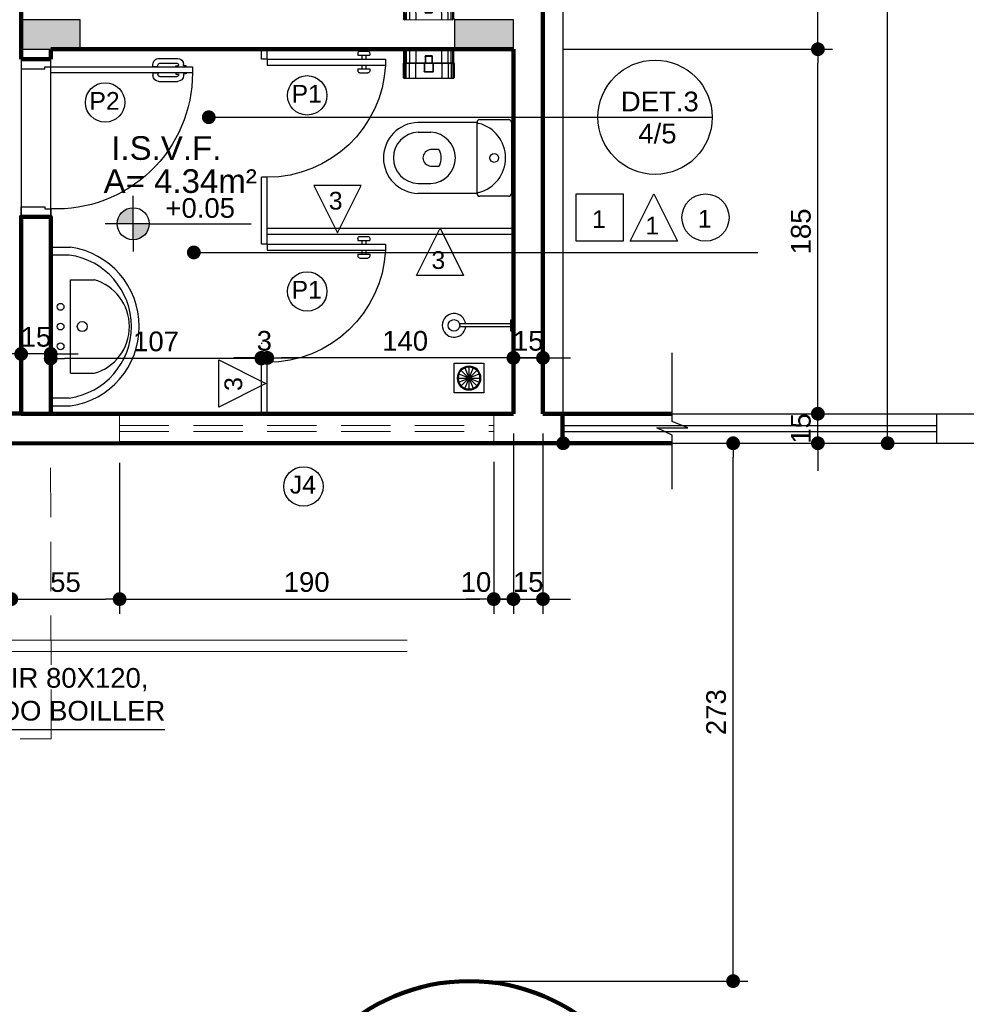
# Model space of a CAD drawing. Header units: metres. Extents: x -44 to 208, y -13 to 238.
# Tile 88 of 154: x -21.31 to -16.5, y 207.52 to 212.51. Entities that reach past the tile are written whole.
import ezdxf
from ezdxf.enums import TextEntityAlignment as Align

# ---------------------------------------------------------------- set-up
doc = ezdxf.new("R2010")
doc.units = ezdxf.units.M
doc.header["$MEASUREMENT"] = 0
doc.linetypes.add('HIDDEN', pattern=[0.375, 0.25, -0.125])
for name, color, linetype, lineweight in [('A4Proj', 1, 'HIDDEN', 9), ('ALV-ALT', 7, 'Continuous', 90), ('V_FLUX_Acessório', 250, 'Continuous', 0)]:
    doc.layers.add(name, color=color, linetype=linetype, lineweight=lineweight)
for name, color, linetype in [('ALV-DIV', 61, 'Continuous'), ('CTA-GER', 35, 'Continuous'), ('ESQ-POR', 3, 'Continuous'), ('EST-LAJ', 6, 'Continuous'), ('HTC-EST', 253, 'Continuous'), ('HTC-PIS', 8, 'Continuous'), ('LAY-MOB', 251, 'Continuous'), ('PIS-DSN', 40, 'Continuous'), ('SMB-GER', 9, 'Continuous'), ('TXT-AMB', 25, 'Continuous'), ('TXT-ESP', 40, 'Continuous')]:
    doc.layers.add(name, color=color, linetype=linetype)
doc.styles.add('ARIAL', font='arial.ttf')
doc.styles.add('ESP1-50', font='arial.ttf', dxfattribs={"height": 0.1})
doc.styles.add('Griffe', font='arial.ttf')
doc.styles.add('Texto Ambiente 1-50', font='arial.ttf', dxfattribs={"height": 0.12})
doc.styles.add('Texto Cota', font='arial.ttf')
doc.styles.add('Texto Especificacao 1-50', font='arial.ttf', dxfattribs={"height": 0.1})
doc.dimstyles.new('ARQ-1-50', dxfattribs={"dimscale": 0, "dimtxt": 0.1, "dimasz": 0.07, "dimexe": 0.075, "dimexo": 0.1, "dimgap": 0.035, "dimtad": 1, "dimdec": 0, "dimlfac": 100, "dimzin": 1, "dimdsep": 46, "dimtxsty": 'Texto Cota', "dimblk": 'DOT', "dimcen": 0.1, "dimclrd": 256, "dimclre": 256, "dimclrt": 15, "dimaunit": 1, "dimadec": 0, "dimazin": 0, "dimtfac": 1.8, "dimtdec": 0, "dimtix": 1, "dimtmove": 2, "dimatfit": 1, "dimldrblk": 'DOT', "dimfxl": 1, "dimtolj": 1, "dimtzin": 4, "dimlwd": -1, "dimarcsym": 0})

# ---------------------------------------------------------------- blocks, each defined once
blk = doc.blocks.new('ENTORNO')
at = {"layer": 'ALV-ALT'}
blk.add_circle((112.4341, -27.1144), 0.975, dxfattribs=at)
at = {"layer": 'HTC-EST'}
for p, q in [((112.9091, -23.4094), (112.9091, -23.2594)), ((112.9091, -23.2594), (114.8091, -23.2594)), ((114.8091, -23.4094), (114.8091, -23.2594)), ((114.8091, -23.2594), (115.7091, -23.2594)), ((112.9091, -23.3194), (114.8091, -23.3194)), ((112.9091, -23.3494), (114.8091, -23.3494)), ((112.9091, -23.4094), (114.8091, -23.4094)), ((114.8091, -23.4094), (115.7091, -23.4094))]:
    blk.add_line(p, q, dxfattribs=at)
blk = doc.blocks.new('A$C6031014A')
at = {"layer": 'HTC-PIS'}
h = blk.add_hatch(color=256, dxfattribs=at)
h.dxf.hatch_style = 1
h.paths.add_polyline_path([(9.85, -14.45), (9.85, -14.6), (10.15, -14.6), (10.15, -14.45)])
h = blk.add_hatch(color=256, dxfattribs=at)
h.dxf.hatch_style = 1
h.paths.add_polyline_path([(12.05, -14.45), (12.05, -14.6), (12.35, -14.6), (12.35, -14.45)])
at = {"layer": 'EST-LAJ'}
for points in [[(9.85, -14.45), (9.85, -14.6), (10.15, -14.6), (10.15, -14.45), (9.85, -14.45)], [(12.05, -14.45), (12.05, -14.6), (12.35, -14.6), (12.35, -14.45), (12.05, -14.45)]]:
    blk.add_lwpolyline(points, close=True, dxfattribs=at)
blk = doc.blocks.new('PORTA 70')
at = {"layer": 'ESQ-POR'}
for p, q in [((-95.2983, 46.0042), (-95.2983, 45.2842)), ((-95.2683, 46.0042), (-95.2983, 46.0042)), ((-95.2683, 45.2842), (-95.2683, 46.0042)), ((-95.3039, 45.9587), (-95.3116, 45.9587)), ((-95.3039, 45.934), (-95.3069, 45.934)), ((-95.3042, 45.9205), (-95.3042, 45.934)), ((-95.3039, 45.9714), (-95.3039, 45.9587)), ((-95.2983, 45.9714), (-95.3039, 45.9714)), ((-95.2683, 45.9714), (-95.2627, 45.9714)), ((-95.2627, 45.9714), (-95.2627, 45.9587)), ((-95.2627, 45.9587), (-95.2549, 45.9587)), ((-95.2627, 45.934), (-95.2596, 45.934)), ((-95.2623, 45.9205), (-95.2623, 45.934)), ((-95.3416, 45.8335), (-95.3416, 45.9287)), ((-95.3169, 45.8385), (-95.3169, 45.924)), ((-95.2983, 45.9205), (-95.3042, 45.9205)), ((-95.2683, 45.9205), (-95.2623, 45.9205)), ((-95.2496, 45.8385), (-95.2496, 45.924)), ((-95.2249, 45.8335), (-95.2249, 45.9287)), ((-95.2991, 45.8035), (-95.3116, 45.8035)), ((-95.2991, 45.8285), (-95.3069, 45.8285)), ((-95.2991, 45.8285), (-95.2991, 45.8035)), ((-95.2675, 45.8285), (-95.2675, 45.8035)), ((-95.2675, 45.8285), (-95.2596, 45.8285)), ((-95.2675, 45.8035), (-95.2549, 45.8035)), ((-95.9883, 45.2842), (-96.0283, 45.2842)), ((-95.9883, 45.2542), (-95.9883, 45.2842)), ((-95.2983, 45.2842), (-95.2683, 45.2842)), ((-95.2683, 45.2842), (-95.2283, 45.2842)), ((-95.2683, 45.2542), (-95.2683, 45.2842)), ((-95.9783, 45.2542), (-95.9883, 45.2542)), ((-95.9783, 45.1342), (-95.9783, 45.2542)), ((-95.2783, 45.1342), (-95.2783, 45.2542)), ((-95.2783, 45.2542), (-95.2683, 45.2542)), ((-96.0283, 45.1342), (-95.9783, 45.1342)), ((-95.2283, 45.1342), (-95.2783, 45.1342))]:
    blk.add_line(p, q, dxfattribs=at)
for centre, radius, start, end in [((-95.2983, 45.3136), 0.6906, 90, 182.4378), ((-95.3116, 45.9287), 0.03, 90, 180), ((-95.3069, 45.924), 0.01, 90, 180), ((-95.2596, 45.924), 0.01, 0, 90), ((-95.2549, 45.9287), 0.03, 0, 90), ((-95.3116, 45.8335), 0.03, 180, 270), ((-95.3069, 45.8385), 0.01, 180, 270), ((-95.2596, 45.8385), 0.01, 270, 0), ((-95.2549, 45.8335), 0.03, 270, 0)]:
    blk.add_arc(centre, radius, start, end, dxfattribs=at)
blk = doc.blocks.new('VASO SANITARIO')
for p, q in [((-134.2937, 41.2557), (-134.5937, 41.2557)), ((-134.2937, 40.8957), (-134.2937, 41.2557)), ((-134.2787, 41.2707), (-134.1337, 41.2707)), ((-134.1187, 41.2557), (-134.1187, 40.8957)), ((-134.5933, 41.2057), (-134.5287, 41.2057)), ((-134.4893, 41.1176), (-134.5286, 41.1176)), ((-134.5286, 41.0337), (-134.4893, 41.0337)), ((-134.5933, 40.9457), (-134.5287, 40.9457)), ((-134.2937, 40.8957), (-134.5937, 40.8957)), ((-134.1337, 40.8807), (-134.2787, 40.8807))]:
    blk.add_line(p, q)
blk.add_circle((-134.2062, 41.0757), 0.0225)
for centre, radius, start, end in [((-134.5886, 41.0757), 0.1801, 91.6139, 268.3861), ((-134.2787, 41.2557), 0.015, 90, 180), ((-134.2809, 41.2689), 0.0184, 225.7378, 261.1321), ((-134.3296, 41.0757), 0.1809, 284.7048, 75.2952), ((-134.1337, 41.2557), 0.015, 0, 90), ((-134.5882, 41.0757), 0.1301, 92.2466, 267.7534), ((-134.5338, 41.0757), 0.1301, 272.2466, 87.7534), ((-134.5239, 41.0733), 0.0446, 96.016, 176.8809), ((-134.4893, 41.1126), 0.005, 30.6081, 90), ((-134.5629, 41.0757), 0.0874, 333.1163, 26.8837), ((-134.524, 41.0781), 0.0446, 182.2414, 264.0249), ((-134.4893, 41.0387), 0.005, 270, 329.3919), ((-134.2809, 40.8825), 0.0184, 98.8679, 134.2622), ((-134.2787, 40.8957), 0.015, 180, 270), ((-134.1337, 40.8957), 0.015, 270, 0)]:
    blk.add_arc(centre, radius, start, end)
blk = doc.blocks.new('CHUVEIR.')
for p, q in [((-134.1241, 41.9327), (-134.3823, 41.9327)), ((-134.1087, 41.9527), (-134.1241, 41.9527)), ((-134.1241, 41.9527), (-134.1241, 41.8987)), ((-134.1241, 41.9186), (-134.3823, 41.9186)), ((-134.1241, 41.8987), (-134.1087, 41.8987))]:
    blk.add_line(p, q)
blk.add_circle((-134.4107, 41.9257), 0.0293)
blk.add_arc((-134.4107, 41.9257), 0.06, 6.7356, 353.2644)
blk = doc.blocks.new('Nivel')
h = blk.add_hatch(color=256)
h.paths.add_polyline_path([(0, 0), (0, 0.0813, 0.414214), (-0.0813, 0)])
h.paths.add_polyline_path([(0.0813, 0), (0, 0), (0, -0.0813, 0.414214)])
for p, q in [((0, -0.0813), (0, 0.1418)), ((0.0813, 0), (-0.1418, 0)), ((0.0813, 0), (0.5995, 0)), ((0, -0.0813), (0, -0.1418))]:
    blk.add_line(p, q)
blk.add_circle((0, 0), 0.0813)
at = {"style": 'Griffe'}
blk.add_attdef('NIVEL', text='', height=0.1, dxfattribs=at).set_placement((0.3404, 0), align=Align.BOTTOM_CENTER)
blk = doc.blocks.new('423ms')
for p, q in [((244.954, -73.2313), (244.954, -73.3213)), ((244.964, -73.2213), (245.749, -73.2213)), ((244.9937, -73.3157), (244.9937, -73.2213)), ((245.7194, -73.3157), (245.7194, -73.2213)), ((245.759, -73.2313), (245.759, -73.3213)), ((245.119, -73.3213), (245.594, -73.3213)), ((245.119, -73.3213), (245.119, -73.4413)), ((245.594, -73.3213), (245.594, -73.4413))]:
    blk.add_line(p, q)
for centre, radius in [((245.2565, -73.2713), 0.0175), ((245.3565, -73.2713), 0.0175), ((245.4565, -73.2713), 0.0175), ((245.3565, -73.3813), 0.025)]:
    blk.add_circle(centre, radius)
for centre, radius, start, end in [((244.964, -73.2313), 0.01, 90, 180), ((245.749, -73.2313), 0.01, 0, 90), ((245.3565, -73.2648), 0.3664, 187.9818, 352.0182), ((245.3565, -73.2648), 0.4064, 187.9818, 352.0182), ((245.3565, -73.3746), 0.2467, 195.6834, 344.3166)]:
    blk.add_arc(centre, radius, start, end)
blk = doc.blocks.new('_DOT')
at = {"color": 0, "linetype": 'ByBlock'}
blk.add_line((-0.5, 0), (-1, 0), dxfattribs=at)
at = {"color": 0, "linetype": 'ByBlock', "const_width": 0.5}
blk.add_lwpolyline([(-0.25, 0, 1), (0.25, 0, 1)], format="xyb", close=True, dxfattribs=at)
blk = doc.blocks.new('_ArchTick')
at = {"color": 0, "linetype": 'ByBlock', "const_width": 0.00015}
blk.add_lwpolyline([(0, 0), (0, 0)], dxfattribs=at)
blk = doc.blocks.new('PORTA BOX')
at = {"layer": 'ESQ-POR'}
for p, q in [((-120.5369, 27.9594), (-120.5669, 27.9594)), ((-120.5369, 27.3894), (-119.9369, 27.3894)), ((-120.5369, 27.3594), (-120.5369, 27.3894)), ((-120.0769, 27.4094), (-120.0769, 27.4194)), ((-120.0769, 27.4094), (-120.0169, 27.4094)), ((-120.0669, 27.4294), (-120.0269, 27.4294)), ((-120.0569, 27.3894), (-120.0569, 27.4094)), ((-120.0369, 27.3894), (-120.0369, 27.4094)), ((-120.0169, 27.4094), (-120.0169, 27.4194)), ((-119.9369, 27.3594), (-119.9369, 27.3894)), ((-120.5369, 27.3594), (-119.9369, 27.3594)), ((-120.0769, 27.3294), (-120.0769, 27.3394)), ((-120.0769, 27.3394), (-120.0169, 27.3394)), ((-120.0569, 27.3394), (-120.0569, 27.3594)), ((-120.0369, 27.3394), (-120.0369, 27.3594)), ((-120.0169, 27.3294), (-120.0169, 27.3394)), ((-120.0669, 27.3194), (-120.0269, 27.3194))]:
    blk.add_line(p, q, dxfattribs=at)
for centre, radius, start, end in [((-120.5375, 27.358), 0.6014, 2.9928, 89.9448), ((-120.0669, 27.4194), 0.01, 90, 180), ((-120.0269, 27.4194), 0.01, 360, 90), ((-120.0669, 27.3294), 0.01, 180, 270), ((-120.0269, 27.3294), 0.01, 270, 360)]:
    blk.add_arc(centre, radius, start, end, dxfattribs=at)
at = {"layer": 'ALV-ALT', "xscale": 0.001, "yscale": 0.001, "zscale": 0.001}
blk.add_blockref('_ArchTick', (-120.1449, 27.4195), dxfattribs=at)
blk = doc.blocks.new('Papeleira WC')
at = {"color": 0}
for p, q in [((-0.13, 0.0751), (-0.13, 0.143)), ((-0.128, 0.0751), (-0.128, 0.1458)), ((-0.127, 0.146), (0.127, 0.146)), ((-0.124, 0.0751), (-0.124, 0.146)), ((-0.116, 0.0751), (-0.116, 0.146)), ((-0.1, 0.0751), (-0.1, 0.146)), ((-0.068, 0.0751), (-0.068, 0.146)), ((-0.0237, 0.073), (-0.0237, 0.113)), ((-0.0217, 0.115), (0.0217, 0.115)), ((-0.0217, 0.073), (-0.0217, 0.111)), ((-0.0197, 0.113), (0.0197, 0.113)), ((0.0217, 0.111), (0.0217, 0.073)), ((0.0237, 0.113), (0.0237, 0.073)), ((0.068, 0.146), (0.068, 0.0751)), ((0.1, 0.146), (0.1, 0.0751)), ((0.116, 0.146), (0.116, 0.0751)), ((0.124, 0.146), (0.124, 0.0751)), ((0.128, 0.1458), (0.128, 0.0751)), ((0.13, 0.143), (0.13, 0.0751)), ((0.1296, 0.073), (-0.1296, 0.073)), ((0.1284, 0.071), (-0.1284, 0.071)), ((-0.128, 0.0751), (-0.126, 0.0691)), ((-0.128, 0.005), (-0.128, 0.0691)), ((-0.126, 0.001), (-0.126, 0.0691)), ((-0.122, 0.0691), (-0.124, 0.0751)), ((-0.122, 0.0001), (-0.122, 0.0691)), ((-0.116, 0.0751), (-0.114, 0.0691)), ((-0.114, 0), (-0.114, 0.0691)), ((-0.098, 0.0691), (-0.1, 0.0751)), ((-0.098, 0), (-0.098, 0.0691)), ((-0.066, 0.0691), (-0.068, 0.0751)), ((-0.066, 0), (-0.066, 0.0691)), ((-0.0187, 0.071), (-0.0237, 0.073)), ((-0.0167, 0.071), (-0.0217, 0.073)), ((-0.0187, 0.0361), (-0.0187, 0.071)), ((-0.0167, 0.0381), (-0.0167, 0.071)), ((0.0217, 0.073), (0.0167, 0.071)), ((0.0167, 0.071), (0.0167, 0.0381)), ((0.0237, 0.073), (0.0187, 0.071)), ((0.0187, 0.071), (0.0187, 0.0361)), ((0.066, 0.0691), (0.068, 0.0751)), ((0.066, 0.0691), (0.066, 0)), ((0.098, 0.0691), (0.1, 0.0751)), ((0.098, 0.0691), (0.098, 0)), ((0.114, 0.0691), (0.116, 0.0751)), ((0.114, 0.0691), (0.114, 0)), ((0.124, 0.0751), (0.122, 0.0691)), ((0.122, 0.0691), (0.122, 0.0001)), ((0.126, 0.0691), (0.128, 0.0751)), ((0.126, 0.0691), (0.126, 0.001)), ((0.128, 0.0691), (0.128, 0.005)), ((0.123, 0), (-0.123, 0)), ((0.0167, 0.0341), (-0.0167, 0.0341)), ((0.0147, 0.0361), (-0.0147, 0.0361))]:
    blk.add_line(p, q, dxfattribs=at)
for centre, radius, start, end in [((-0.127, 0.143), 0.003, 90.0001, 180.0001), ((-0.0217, 0.113), 0.002, 90.0001, 180.0001), ((-0.0197, 0.111), 0.002, 90.0001, 180.0001), ((0.0197, 0.111), 0.002, 0.0001, 90.0001), ((0.0217, 0.113), 0.002, 0.0001, 90.0001), ((0.127, 0.143), 0.003, 0.0001, 90.0001), ((-0.125, 0.0751), 0.005, 180.0001, 216.87), ((-0.133, 0.0691), 0.005, 0.0001, 36.87), ((0.133, 0.0691), 0.005, 143.1302, 180.0001), ((0.125, 0.0751), 0.005, 323.1302, 0.0001), ((-0.123, 0.005), 0.005, 180.0001, 270.0001), ((-0.0167, 0.0361), 0.002, 180.0001, 270.0001), ((-0.0147, 0.0381), 0.002, 180.0001, 270.0001), ((0.0147, 0.0381), 0.002, 270.0001, 0.0001), ((0.0167, 0.0361), 0.002, 270.0001, 0.0001), ((0.123, 0.005), 0.005, 270.0001, 0.0001)]:
    blk.add_arc(centre, radius, start, end, dxfattribs=at)
blk = doc.blocks.new('*D4163')
at = {"layer": 'CTA-GER', "transparency": 16777216}
for p, q in [((-17.2538, 210.5841), (-17.2538, 210.6541)), ((-17.2538, 210.3641), (-17.2538, 210.5141)), ((-17.2538, 210.2941), (-17.2538, 210.2241))]:
    blk.add_line(p, q, dxfattribs=at)
at = {"layer": 'CTA-GER', "lineweight": -2, "transparency": 16777216}
for p, q in [((-18.55, 210.5141), (-17.1788, 210.5141)), ((-18.55, 210.3641), (-17.1788, 210.3641))]:
    blk.add_line(p, q, dxfattribs=at)
at = {"layer": 'Defpoints', "color": 0, "transparency": 16777216}
for p in [(-18.65, 210.5141), (-17.2538, 210.5141), (-18.65, 210.3641)]:
    blk.add_point(p, dxfattribs=at)
at = {"layer": 'CTA-GER', "transparency": 16777216, "xscale": 0.07, "yscale": 0.07, "zscale": 0.07}
for p, rotation in [((-17.2538, 210.5141), 270), ((-17.2538, 210.3641), 90)]:
    blk.add_blockref('_DOT', p, dxfattribs=dict(at, rotation=rotation))
at = {"layer": 'CTA-GER', "color": 15, "transparency": 16777216, "insert": (-17.3399, 210.4391), "char_height": 0.1, "attachment_point": 5, "rotation": 90, "style": 'Texto Cota'}
blk.add_mtext('\\A1;15', dxfattribs=at)
blk = doc.blocks.new('*D4164')
at = {"layer": 'CTA-GER', "lineweight": -2, "transparency": 16777216}
for p, q in [((-18.55, 212.3641), (-17.1788, 212.3641)), ((-18.55, 210.5141), (-17.1788, 210.5141))]:
    blk.add_line(p, q, dxfattribs=at)
at = {"layer": 'CTA-GER', "transparency": 16777216}
blk.add_line((-17.2538, 210.5841), (-17.2538, 212.2941), dxfattribs=at)
at = {"layer": 'Defpoints', "color": 0, "transparency": 16777216}
for p in [(-18.65, 212.3641), (-17.2538, 212.3641), (-18.65, 210.5141)]:
    blk.add_point(p, dxfattribs=at)
at = {"layer": 'CTA-GER', "transparency": 16777216, "xscale": 0.07, "yscale": 0.07, "zscale": 0.07}
for p, rotation in [((-17.2538, 212.3641), 90), ((-17.2538, 210.5141), 270)]:
    blk.add_blockref('_DOT', p, dxfattribs=dict(at, rotation=rotation))
at = {"layer": 'CTA-GER', "color": 15, "transparency": 16777216, "insert": (-17.3399, 211.4391), "char_height": 0.1, "attachment_point": 5, "rotation": 90, "style": 'Texto Cota'}
blk.add_mtext('\\A1;185', dxfattribs=at)
blk = doc.blocks.new('*D4165')
at = {"layer": 'CTA-GER', "lineweight": -2, "transparency": 16777216}
for p, q in [((-18.55, 213.5141), (-17.1788, 213.5141)), ((-18.55, 212.3641), (-17.1788, 212.3641))]:
    blk.add_line(p, q, dxfattribs=at)
at = {"layer": 'CTA-GER', "transparency": 16777216}
blk.add_line((-17.2538, 212.4341), (-17.2538, 213.4441), dxfattribs=at)
at = {"layer": 'Defpoints', "color": 0, "transparency": 16777216}
for p in [(-18.65, 213.5141), (-17.2538, 213.5141), (-18.65, 212.3641)]:
    blk.add_point(p, dxfattribs=at)
at = {"layer": 'CTA-GER', "transparency": 16777216, "xscale": 0.07, "yscale": 0.07, "zscale": 0.07}
for p, rotation in [((-17.2538, 213.5141), 90), ((-17.2538, 212.3641), 270)]:
    blk.add_blockref('_DOT', p, dxfattribs=dict(at, rotation=rotation))
at = {"layer": 'CTA-GER', "color": 15, "transparency": 16777216, "insert": (-17.3399, 212.9391), "char_height": 0.1, "attachment_point": 5, "rotation": 90, "style": 'Texto Cota'}
blk.add_mtext('\\A1;115', dxfattribs=at)
blk = doc.blocks.new('*D4142')
at = {"layer": 'CTA-GER', "lineweight": -2, "transparency": 16777216}
for p, q in [((-18.55, 216.5141), (-16.8247, 216.5141)), ((-18.55, 210.3641), (-16.8247, 210.3641))]:
    blk.add_line(p, q, dxfattribs=at)
at = {"layer": 'CTA-GER', "transparency": 16777216}
blk.add_line((-16.8997, 210.4341), (-16.8997, 216.4441), dxfattribs=at)
at = {"layer": 'Defpoints', "color": 0, "transparency": 16777216}
for p in [(-18.65, 216.5141), (-16.8997, 216.5141), (-18.65, 210.3641)]:
    blk.add_point(p, dxfattribs=at)
at = {"layer": 'CTA-GER', "transparency": 16777216, "xscale": 0.07, "yscale": 0.07, "zscale": 0.07}
for p, rotation in [((-16.8997, 216.5141), 90), ((-16.8997, 210.3641), 270)]:
    blk.add_blockref('_DOT', p, dxfattribs=dict(at, rotation=rotation))
at = {"layer": 'CTA-GER', "color": 15, "transparency": 16777216, "insert": (-16.9858, 213.4391), "char_height": 0.1, "attachment_point": 5, "rotation": 90, "style": 'Texto Cota'}
blk.add_mtext('\\A1;615', dxfattribs=at)
blk = doc.blocks.new('*D4143')
at = {"layer": 'CTA-GER', "lineweight": -2, "transparency": 16777216}
for p, q in [((-20.55, 229.5141), (-18.4723, 229.5141)), ((-18.55, 210.3641), (-18.4723, 210.3641))]:
    blk.add_line(p, q, dxfattribs=at)
at = {"layer": 'CTA-GER', "transparency": 16777216}
blk.add_line((-18.5473, 210.4341), (-18.5473, 229.4441), dxfattribs=at)
at = {"layer": 'Defpoints', "color": 0, "transparency": 16777216}
for p in [(-20.65, 229.5141), (-18.5473, 229.5141), (-18.65, 210.3641)]:
    blk.add_point(p, dxfattribs=at)
at = {"layer": 'CTA-GER', "transparency": 16777216, "xscale": 0.07, "yscale": 0.07, "zscale": 0.07}
for p, rotation in [((-18.5473, 229.5141), 90), ((-18.5473, 210.3641), 270)]:
    blk.add_blockref('_DOT', p, dxfattribs=dict(at, rotation=rotation))
at = {"layer": 'CTA-GER', "color": 15, "transparency": 16777216, "insert": (-18.6334, 219.9391), "char_height": 0.1, "attachment_point": 5, "rotation": 90, "style": 'Texto Cota'}
blk.add_mtext('\\A1;1915', dxfattribs=at)
blk = doc.blocks.new('*D4183')
at = {"layer": 'CTA-GER', "lineweight": -2, "transparency": 16777216}
for p, q in [((-21.35, 210.2641), (-21.35, 209.4981)), ((-20.8, 210.2641), (-20.8, 209.4981))]:
    blk.add_line(p, q, dxfattribs=at)
at = {"layer": 'CTA-GER', "transparency": 16777216}
blk.add_line((-21.28, 209.5731), (-20.87, 209.5731), dxfattribs=at)
at = {"layer": 'Defpoints', "color": 0, "transparency": 16777216}
for p in [(-21.35, 210.3641), (-20.8, 210.3641), (-20.8, 209.5731)]:
    blk.add_point(p, dxfattribs=at)
at = {"layer": 'CTA-GER', "transparency": 16777216, "xscale": 0.07, "yscale": 0.07, "zscale": 0.07, "rotation": 180}
blk.add_blockref('_DOT', (-21.35, 209.5731), dxfattribs=at)
at = {"layer": 'CTA-GER', "transparency": 16777216, "xscale": 0.07, "yscale": 0.07, "zscale": 0.07}
blk.add_blockref('_DOT', (-20.8, 209.5731), dxfattribs=at)
at = {"layer": 'CTA-GER', "color": 15, "transparency": 16777216, "insert": (-21.075, 209.6589), "char_height": 0.1, "attachment_point": 5, "style": 'Texto Cota'}
blk.add_mtext('\\A1;55', dxfattribs=at)
blk = doc.blocks.new('*D4184')
at = {"layer": 'CTA-GER', "lineweight": -2, "transparency": 16777216}
for p, q in [((-20.8, 210.2641), (-20.8, 209.4981)), ((-18.9, 210.2694), (-18.9, 209.4981))]:
    blk.add_line(p, q, dxfattribs=at)
at = {"layer": 'CTA-GER', "transparency": 16777216}
blk.add_line((-20.73, 209.5731), (-18.97, 209.5731), dxfattribs=at)
at = {"layer": 'Defpoints', "color": 0, "transparency": 16777216}
for p in [(-20.8, 210.3641), (-18.9, 210.3694), (-18.9, 209.5731)]:
    blk.add_point(p, dxfattribs=at)
at = {"layer": 'CTA-GER', "transparency": 16777216, "xscale": 0.07, "yscale": 0.07, "zscale": 0.07, "rotation": 180}
blk.add_blockref('_DOT', (-20.8, 209.5731), dxfattribs=at)
at = {"layer": 'CTA-GER', "transparency": 16777216, "xscale": 0.07, "yscale": 0.07, "zscale": 0.07}
blk.add_blockref('_DOT', (-18.9, 209.5731), dxfattribs=at)
at = {"layer": 'CTA-GER', "color": 15, "transparency": 16777216, "insert": (-19.85, 209.6591), "char_height": 0.1, "attachment_point": 5, "style": 'Texto Cota'}
blk.add_mtext('\\A1;190', dxfattribs=at)
blk = doc.blocks.new('*D4185')
at = {"layer": 'CTA-GER', "lineweight": -2, "transparency": 16777216}
for p, q in [((-18.8, 210.4141), (-18.8, 209.4981)), ((-18.9, 210.2694), (-18.9, 209.4981))]:
    blk.add_line(p, q, dxfattribs=at)
at = {"layer": 'CTA-GER', "transparency": 16777216}
for p, q in [((-18.97, 209.5731), (-19.04, 209.5731)), ((-18.9, 209.5731), (-18.8, 209.5731)), ((-18.73, 209.5731), (-18.66, 209.5731))]:
    blk.add_line(p, q, dxfattribs=at)
at = {"layer": 'Defpoints', "color": 0, "transparency": 16777216}
for p in [(-18.8, 210.5141), (-18.9, 210.3694), (-18.8, 209.5731)]:
    blk.add_point(p, dxfattribs=at)
at = {"layer": 'CTA-GER', "transparency": 16777216, "xscale": 0.07, "yscale": 0.07, "zscale": 0.07}
blk.add_blockref('_DOT', (-18.9, 209.5731), dxfattribs=at)
at = {"layer": 'CTA-GER', "transparency": 16777216, "xscale": 0.07, "yscale": 0.07, "zscale": 0.07, "rotation": 180}
blk.add_blockref('_DOT', (-18.8, 209.5731), dxfattribs=at)
at = {"layer": 'CTA-GER', "color": 15, "transparency": 16777216, "insert": (-18.9902, 209.6591), "char_height": 0.1, "attachment_point": 5, "style": 'Texto Cota'}
blk.add_mtext('\\A1;10', dxfattribs=at)
blk = doc.blocks.new('*D4186')
at = {"layer": 'CTA-GER', "lineweight": -2, "transparency": 16777216}
for p, q in [((-18.8, 210.4141), (-18.8, 209.4981)), ((-18.65, 210.4141), (-18.65, 209.4981))]:
    blk.add_line(p, q, dxfattribs=at)
at = {"layer": 'CTA-GER', "transparency": 16777216}
for p, q in [((-18.87, 209.5731), (-18.94, 209.5731)), ((-18.8, 209.5731), (-18.65, 209.5731)), ((-18.58, 209.5731), (-18.51, 209.5731))]:
    blk.add_line(p, q, dxfattribs=at)
at = {"layer": 'Defpoints', "color": 0, "transparency": 16777216}
for p in [(-18.8, 210.5141), (-18.65, 210.5141), (-18.65, 209.5731)]:
    blk.add_point(p, dxfattribs=at)
at = {"layer": 'CTA-GER', "transparency": 16777216, "xscale": 0.07, "yscale": 0.07, "zscale": 0.07}
blk.add_blockref('_DOT', (-18.8, 209.5731), dxfattribs=at)
at = {"layer": 'CTA-GER', "transparency": 16777216, "xscale": 0.07, "yscale": 0.07, "zscale": 0.07, "rotation": 180}
blk.add_blockref('_DOT', (-18.65, 209.5731), dxfattribs=at)
at = {"layer": 'CTA-GER', "color": 15, "transparency": 16777216, "insert": (-18.725, 209.6591), "char_height": 0.1, "attachment_point": 5, "style": 'Texto Cota'}
blk.add_mtext('\\A1;15', dxfattribs=at)
blk = doc.blocks.new('*D4158')
at = {"layer": 'CTA-GER', "lineweight": -2, "transparency": 16777216}
for p, q in [((-18.8, 210.6141), (-18.8, 210.8724)), ((-18.65, 210.6141), (-18.65, 210.8724))]:
    blk.add_line(p, q, dxfattribs=at)
at = {"layer": 'CTA-GER', "transparency": 16777216}
for p, q in [((-18.87, 210.7974), (-18.94, 210.7974)), ((-18.8, 210.7974), (-18.65, 210.7974)), ((-18.58, 210.7974), (-18.51, 210.7974))]:
    blk.add_line(p, q, dxfattribs=at)
at = {"layer": 'Defpoints', "color": 0, "transparency": 16777216}
for p in [(-18.65, 210.7974), (-18.8, 210.5141), (-18.65, 210.5141)]:
    blk.add_point(p, dxfattribs=at)
at = {"layer": 'CTA-GER', "transparency": 16777216, "xscale": 0.07, "yscale": 0.07, "zscale": 0.07}
blk.add_blockref('_DOT', (-18.8, 210.7974), dxfattribs=at)
at = {"layer": 'CTA-GER', "transparency": 16777216, "xscale": 0.07, "yscale": 0.07, "zscale": 0.07, "rotation": 180}
blk.add_blockref('_DOT', (-18.65, 210.7974), dxfattribs=at)
at = {"layer": 'CTA-GER', "color": 15, "transparency": 16777216, "insert": (-18.725, 210.8834), "char_height": 0.1, "attachment_point": 5, "style": 'Texto Cota'}
blk.add_mtext('\\A1;15', dxfattribs=at)
blk = doc.blocks.new('*D4227')
at = {"layer": 'CTA-GER', "lineweight": -2, "transparency": 16777216}
for p, q in [((-20.05, 210.8741), (-20.05, 210.8724)), ((-18.65, 210.6141), (-18.65, 210.8724))]:
    blk.add_line(p, q, dxfattribs=at)
at = {"layer": 'CTA-GER', "transparency": 16777216}
blk.add_line((-18.72, 210.7974), (-19.98, 210.7974), dxfattribs=at)
at = {"layer": 'Defpoints', "color": 0, "transparency": 16777216}
for p in [(-20.05, 210.7974), (-20.05, 210.7741), (-18.65, 210.5141)]:
    blk.add_point(p, dxfattribs=at)
at = {"layer": 'CTA-GER', "transparency": 16777216, "xscale": 0.07, "yscale": 0.07, "zscale": 0.07, "rotation": 180}
blk.add_blockref('_DOT', (-20.05, 210.7974), dxfattribs=at)
at = {"layer": 'CTA-GER', "transparency": 16777216, "xscale": 0.07, "yscale": 0.07, "zscale": 0.07}
blk.add_blockref('_DOT', (-18.65, 210.7974), dxfattribs=at)
at = {"layer": 'CTA-GER', "color": 15, "transparency": 16777216, "insert": (-19.35, 210.8834), "char_height": 0.1, "attachment_point": 5, "style": 'Texto Cota'}
blk.add_mtext('\\A1;140', dxfattribs=at)
blk = doc.blocks.new('*D4228')
at = {"layer": 'CTA-GER', "lineweight": -2, "transparency": 16777216}
for p, q in [((-20.08, 210.8741), (-20.08, 210.8724)), ((-20.05, 210.8741), (-20.05, 210.8724))]:
    blk.add_line(p, q, dxfattribs=at)
at = {"layer": 'CTA-GER', "transparency": 16777216}
for p, q in [((-20.15, 210.7974), (-20.22, 210.7974)), ((-20.05, 210.7974), (-20.08, 210.7974)), ((-19.98, 210.7974), (-19.91, 210.7974))]:
    blk.add_line(p, q, dxfattribs=at)
at = {"layer": 'Defpoints', "color": 0, "transparency": 16777216}
for p in [(-20.08, 210.7974), (-20.08, 210.7741), (-20.05, 210.7741)]:
    blk.add_point(p, dxfattribs=at)
at = {"layer": 'CTA-GER', "transparency": 16777216, "xscale": 0.07, "yscale": 0.07, "zscale": 0.07}
blk.add_blockref('_DOT', (-20.08, 210.7974), dxfattribs=at)
at = {"layer": 'CTA-GER', "transparency": 16777216, "xscale": 0.07, "yscale": 0.07, "zscale": 0.07, "rotation": 180}
blk.add_blockref('_DOT', (-20.05, 210.7974), dxfattribs=at)
at = {"layer": 'CTA-GER', "color": 15, "transparency": 16777216, "insert": (-20.065, 210.8835), "char_height": 0.1, "attachment_point": 5, "style": 'Texto Cota'}
blk.add_mtext('\\A1;3', dxfattribs=at)
blk = doc.blocks.new('*D4229')
at = {"layer": 'CTA-GER', "lineweight": -2, "transparency": 16777216}
for p, q in [((-20.08, 210.8741), (-20.08, 210.8693)), ((-21.15, 210.6943), (-21.15, 210.7193))]:
    blk.add_line(p, q, dxfattribs=at)
at = {"layer": 'CTA-GER', "transparency": 16777216}
blk.add_line((-20.15, 210.7943), (-21.08, 210.7943), dxfattribs=at)
at = {"layer": 'Defpoints', "color": 0, "transparency": 16777216}
for p in [(-21.15, 210.7943), (-21.15, 210.7943), (-20.08, 210.7741)]:
    blk.add_point(p, dxfattribs=at)
at = {"layer": 'CTA-GER', "transparency": 16777216, "xscale": 0.07, "yscale": 0.07, "zscale": 0.07, "rotation": 180}
blk.add_blockref('_DOT', (-21.15, 210.7943), dxfattribs=at)
at = {"layer": 'CTA-GER', "transparency": 16777216, "xscale": 0.07, "yscale": 0.07, "zscale": 0.07}
blk.add_blockref('_DOT', (-20.08, 210.7943), dxfattribs=at)
at = {"layer": 'CTA-GER', "color": 15, "transparency": 16777216, "insert": (-20.615, 210.8804), "char_height": 0.1, "attachment_point": 5, "style": 'Texto Cota'}
blk.add_mtext('\\A1;107', dxfattribs=at)
blk = doc.blocks.new('*D4230')
at = {"layer": 'CTA-GER', "lineweight": -2, "transparency": 16777216}
for p, q in [((-21.3, 210.9176), (-21.3, 210.8926)), ((-21.15, 210.9176), (-21.15, 210.8926))]:
    blk.add_line(p, q, dxfattribs=at)
at = {"layer": 'CTA-GER', "transparency": 16777216}
for p, q in [((-21.37, 210.8176), (-21.44, 210.8176)), ((-21.15, 210.8176), (-21.3, 210.8176)), ((-21.08, 210.8176), (-21.01, 210.8176))]:
    blk.add_line(p, q, dxfattribs=at)
at = {"layer": 'Defpoints', "color": 0, "transparency": 16777216}
for p in [(-21.3, 210.8176), (-21.3, 210.8176), (-21.15, 210.8176)]:
    blk.add_point(p, dxfattribs=at)
at = {"layer": 'CTA-GER', "transparency": 16777216, "xscale": 0.07, "yscale": 0.07, "zscale": 0.07}
blk.add_blockref('_DOT', (-21.3, 210.8176), dxfattribs=at)
at = {"layer": 'CTA-GER', "transparency": 16777216, "xscale": 0.07, "yscale": 0.07, "zscale": 0.07, "rotation": 180}
blk.add_blockref('_DOT', (-21.15, 210.8176), dxfattribs=at)
at = {"layer": 'CTA-GER', "color": 15, "transparency": 16777216, "insert": (-21.225, 210.9037), "char_height": 0.1, "attachment_point": 5, "style": 'Texto Cota'}
blk.add_mtext('\\A1;15', dxfattribs=at)
blk = doc.blocks.new('VBMKVB')
for p, q in [((-146.0214, -56.6744), (-146.0214, -56.7852)), ((-146.0726, -56.7086), (-145.9702, -56.751)), ((-146.0726, -56.751), (-145.9702, -56.7086)), ((-146.0605, -56.769), (-145.9822, -56.6906)), ((-145.9822, -56.769), (-146.0605, -56.6906)), ((-146.0426, -56.781), (-146.0002, -56.6786)), ((-146.0002, -56.781), (-146.0426, -56.6786)), ((-146.0768, -56.7298), (-145.966, -56.7298))]:
    blk.add_line(p, q)
blk.add_lwpolyline([(-146.0964, -56.8048), (-145.9464, -56.8048), (-145.9464, -56.6548), (-146.0964, -56.6548)], close=True)
for radius in [0.0604, 0.0554]:
    blk.add_circle((-146.0214, -56.7298), radius)
blk = doc.blocks.new('*D4255')
at = {"layer": 'CTA-GER', "lineweight": -2, "transparency": 16777216}
for p, q in [((-18.9431, 210.3641), (-17.6092, 210.3641)), ((-18.9431, 207.6339), (-17.6092, 207.6339))]:
    blk.add_line(p, q, dxfattribs=at)
at = {"layer": 'CTA-GER', "transparency": 16777216}
blk.add_line((-17.6842, 207.7039), (-17.6842, 210.2941), dxfattribs=at)
at = {"layer": 'Defpoints', "color": 0, "transparency": 16777216}
for p in [(-19.0431, 210.3641), (-17.6842, 210.3641), (-19.0431, 207.6339)]:
    blk.add_point(p, dxfattribs=at)
at = {"layer": 'CTA-GER', "transparency": 16777216, "xscale": 0.07, "yscale": 0.07, "zscale": 0.07}
for p, rotation in [((-17.6842, 210.3641), 90), ((-17.6842, 207.6339), 270)]:
    blk.add_blockref('_DOT', p, dxfattribs=dict(at, rotation=rotation))
at = {"layer": 'CTA-GER', "color": 15, "transparency": 16777216, "insert": (-17.7703, 208.999), "char_height": 0.1, "attachment_point": 5, "rotation": 90, "style": 'Texto Cota'}
blk.add_mtext('\\A1;273', dxfattribs=at)

msp = doc.modelspace()

# ---------------------------------------------------------------- linework, layer by layer
at = {"layer": 'A4Proj'}
for p, q in [((-20.8, 210.3641), (-20.8, 210.5141)), ((-18.9, 210.3641), (-18.9, 210.5141)), ((-20.8, 210.4541), (-18.9, 210.4541)), ((-20.8, 210.4241), (-18.9, 210.4241))]:
    msp.add_line(p, q, dxfattribs=at)
msp.add_lwpolyline([(-25.8048, 202.7662), (-24.3048, 202.7662), (-24.3048, 208.8641), (-21.1471, 208.8641), (-21.1511, 210.3631)], dxfattribs=at)
at = {"layer": 'ALV-ALT'}
for p, q in [((-18.65, 210.5141), (-18.65, 216.5141)), ((-21.3, 212.3141), (-21.3, 212.5641)), ((-18.8, 212.3641), (-21.15, 212.3641)), ((-21.15, 212.3641), (-21.15, 212.3141)), ((-18.8, 210.5141), (-18.8, 212.3641)), ((-21.15, 212.3141), (-21.3, 212.3141)), ((-21.3, 210.5153), (-21.35, 210.5153)), ((-21.15, 210.5141), (-18.9, 210.5141)), ((-18.9, 210.5141), (-18.8, 210.5141)), ((-18.65, 210.5141), (-18.55, 210.5141)), ((-18.55, 210.3641), (-18.55, 210.5141)), ((-18.55, 210.5141), (-17.9918, 210.5141)), ((-20.8, 210.3641), (-21.35, 210.3626)), ((-20.8, 210.3641), (-18.9, 210.3641)), ((-18.9, 210.3641), (-18.55, 210.3641)), ((-18.55, 210.3641), (-17.9918, 210.3641))]:
    msp.add_line(p, q, dxfattribs=at)
msp.add_lwpolyline([(-21.3, 210.5139), (-21.15, 210.5139), (-21.15, 211.5141), (-21.3, 211.5141)], close=True, dxfattribs=at)
at = {"layer": 'ALV-DIV'}
for p, q in [((-20.08, 212.3141), (-20.08, 212.3641)), ((-20.05, 212.3141), (-20.05, 212.3641)), ((-20.05, 212.3141), (-20.08, 212.3141)), ((-20.08, 211.3741), (-20.08, 211.7141)), ((-20.05, 211.3741), (-20.05, 211.7141)), ((-18.8, 211.4541), (-20.05, 211.4541)), ((-18.8, 211.4241), (-20.05, 211.4241)), ((-20.05, 211.3741), (-20.08, 211.3741)), ((-20.05, 210.7741), (-20.08, 210.7741)), ((-20.08, 210.5141), (-20.08, 210.7741)), ((-20.05, 210.5141), (-20.05, 210.7741))]:
    msp.add_line(p, q, dxfattribs=at)
at = {"layer": 'CTA-GER'}
msp.add_circle((-18.0806, 212.0189), 0.29, dxfattribs=at)
at = {"layer": 'PIS-DSN'}
msp.add_lwpolyline([(-21.3, 211.5141), (-21.15, 211.5141), (-21.15, 212.3141), (-21.3, 212.3141)], close=True, dxfattribs=at)
msp.add_lwpolyline([(-17.9931, 210.1308), (-17.9931, 210.4055), (-18.0723, 210.4427), (-17.9139, 210.4427), (-17.9931, 210.4751), (-17.9931, 210.8229)], dxfattribs=at)
at = {"layer": 'TXT-ESP'}
for points in [[(-19.5741, 211.6727), (-19.8141, 211.6727), (-19.6941, 211.4327), (-19.6941, 211.4327)], [(-18.242, 211.3905), (-18.482, 211.3905), (-18.482, 211.6305), (-18.242, 211.6305)], [(-17.9665, 211.3905), (-18.2065, 211.3905), (-18.0865, 211.6305), (-18.0865, 211.6305)], [(-19.0528, 211.2154), (-19.2928, 211.2154), (-19.1728, 211.4554), (-19.1728, 211.4554)], [(-20.2966, 210.5472), (-20.2966, 210.7872), (-20.0566, 210.6672), (-20.0566, 210.6672)]]:
    msp.add_lwpolyline(points, close=True, dxfattribs=at)
for centre, radius in [((-19.8471, 212.13), 0.1), ((-20.8738, 212.0943), 0.1), ((-17.8246, 211.5098), 0.12), ((-19.8471, 211.1349), 0.1), ((-19.8665, 210.1449), 0.1)]:
    msp.add_circle(centre, radius, dxfattribs=at)
at = {"layer": 'V_FLUX_Acessório', "color": 8}
for p, q in [((-25.8048, 209.3641), (-19.3402, 209.3641)), ((-25.8048, 209.3078), (-19.3402, 209.3078))]:
    msp.add_line(p, q, dxfattribs=at)

# ---------------------------------------------------------------- block references
msp.add_blockref('ENTORNO', (-131.4591, 233.7735))
at = {"layer": 'ALV-ALT', "xscale": -1, "rotation": 270}
msp.add_blockref('PORTA 70', (-66.4342, 307.5424), dxfattribs=at)
at = {"layer": 'ALV-DIV', "xscale": -1, "rotation": 180}
for p in [(100.4869, 239.6735), (100.4869, 238.7335)]:
    msp.add_blockref('PORTA BOX', p, dxfattribs=at)
at = {"layer": 'EST-LAJ'}
msp.add_blockref('A$C6031014A', (-31.15, 226.9641), dxfattribs=at)
at = {"layer": 'HTC-PIS', "xscale": -1, "rotation": 180}
msp.add_blockref('VBMKVB', (126.9959, 153.9652), dxfattribs=at)
at = {"layer": 'LAY-MOB', "xscale": -1}
for p, rotation in [((-19.23, 212.5141), 0.4604208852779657), ((-19.23, 212.3641), 180)]:
    msp.add_blockref('Papeleira WC', p, dxfattribs=dict(at, rotation=rotation))
at = {"layer": 'LAY-MOB'}
for name, p in [('VASO SANITARIO', (115.3087, 170.7368)), ('CHUVEIR.', (115.3087, 169.0368))]:
    msp.add_blockref(name, p, dxfattribs=at)
at = {"layer": 'LAY-MOB', "rotation": 90}
msp.add_blockref('423ms', (-94.3713, -34.3999), dxfattribs=at)
at = {"layer": 'SMB-GER'}
msp.add_blockref('Nivel', (-20.7312, 211.4785), dxfattribs=at).add_auto_attribs({'NIVEL': '+0.05'})

# ---------------------------------------------------------------- texts
at = {"layer": 'TXT-AMB', "insert": (-20.8422, 211.9227), "char_height": 0.12, "width": 2.887209, "attachment_point": 1, "style": 'Texto Ambiente 1-50'}
msp.add_mtext('I.S.V.F.', dxfattribs=at)
at = {"layer": 'TXT-ESP', "style": 'ARIAL'}
for s, p in [('P2', (-20.8765, 212.1026)), ('P1', (-19.8497, 212.1382)), ('P1', (-19.8497, 211.1432)), ('J4', (-19.8691, 210.1532))]:
    msp.add_text(s, height=0.09, dxfattribs=at).set_placement(p, align=Align.MIDDLE)
at = {"layer": 'TXT-ESP'}
for s, height, style, p in [('DET.3', 0.1, 'ESP1-50', (-18.2547, 212.049)), ('4/5', 0.1, 'ESP1-50', (-18.1657, 211.8863)), ('A= 4.34m²', 0.12, 'Texto Especificacao 1-50', (-20.8812, 211.6349)), ('3', 0.09, 'ARIAL', (-19.7375, 211.5503)), ('1', 0.09, 'ARIAL', (-18.401, 211.4563)), ('1', 0.09, 'ARIAL', (-18.13, 211.4241)), ('1', 0.09, 'ARIAL', (-17.8633, 211.4589)), ('3', 0.09, 'ARIAL', (-19.2162, 211.249))]:
    msp.add_text(s, height=height, dxfattribs=dict(at, style=style)).set_placement(p)
at = {"layer": 'TXT-ESP', "style": 'ARIAL'}
msp.add_text('3', height=0.09, rotation=90, dxfattribs=at).set_placement((-20.1775, 210.6298))
at = {"layer": 'TXT-ESP', "insert": (-23.3238, 208.9551), "char_height": 0.1, "width": 2.974864, "attachment_point": 7, "style": 'ARIAL'}
msp.add_mtext('ALÇAPÃO METÁLICO DE ABRIR 80X120, INSTALADO ACIMA DA LAJE DO BOILLER', dxfattribs=at)

# ---------------------------------------------------------------- dimensions: what is measured, and where the dimension line sits
at = {"layer": 'CTA-GER'}
for base, p1, p2, picture, middle in [((-18.5473, 229.5141), (-18.65, 210.3641), (-20.65, 229.5141), '*D4143', (-18.6334, 219.9391)), ((-16.8997, 216.5141), (-18.65, 210.3641), (-18.65, 216.5141), '*D4142', (-16.9858, 213.4391)), ((-17.2538, 213.5141), (-18.65, 212.3641), (-18.65, 213.5141), '*D4165', (-17.3399, 212.9391)), ((-17.2538, 212.3641), (-18.65, 210.5141), (-18.65, 212.3641), '*D4164', (-17.3399, 211.4391)), ((-17.2538, 210.5141), (-18.65, 210.3641), (-18.65, 210.5141), '*D4163', (-17.3399, 210.4391)), ((-17.6842, 210.3641), (-19.0431, 207.6339), (-19.0431, 210.3641), '*D4255', (-17.7703, 208.999))]:
    dim = msp.add_linear_dim(base=base, p1=p1, p2=p2, angle=90, dimstyle='ARQ-1-50', override={"dimscale": 1}, dxfattribs=at)
    dim.commit()
    dim.dimension.update_dxf_attribs({"geometry": picture, "text_midpoint": middle})
for base, p1, p2, picture, middle in [((-21.3, 210.8176), (-21.15, 210.8176), (-21.3, 210.8176), '*D4230', (-21.225, 210.9037)), ((-21.15, 210.7943), (-20.08, 210.7741), (-21.15, 210.7943), '*D4229', (-20.615, 210.8804)), ((-20.08, 210.7974), (-20.05, 210.7741), (-20.08, 210.7741), '*D4228', (-20.065, 210.8835)), ((-20.05, 210.7974), (-18.65, 210.5141), (-20.05, 210.7741), '*D4227', (-19.35, 210.8834)), ((-18.65, 210.7974), (-18.8, 210.5141), (-18.65, 210.5141), '*D4158', (-18.725, 210.8834)), ((-18.65, 209.5731), (-18.8, 210.5141), (-18.65, 210.5141), '*D4186', (-18.725, 209.6591)), ((-20.8, 209.5731), (-21.35, 210.3641), (-20.8, 210.3641), '*D4183', (-21.075, 209.6589)), ((-18.9, 209.5731), (-20.8, 210.3641), (-18.9, 210.3694), '*D4184', (-19.85, 209.6591))]:
    dim = msp.add_linear_dim(base=base, p1=p1, p2=p2, dimstyle='ARQ-1-50', override={"dimscale": 1}, dxfattribs=at)
    dim.commit()
    dim.dimension.update_dxf_attribs({"geometry": picture, "text_midpoint": middle})
dim = msp.add_linear_dim(base=(-18.8, 209.5731), p1=(-18.9, 210.3694), p2=(-18.8, 210.5141), dimstyle='ARQ-1-50', override={"dimscale": 1}, dxfattribs=at)
dim.commit()
dim.dimension.update_dxf_attribs({"geometry": '*D4185', "text_midpoint": (-18.9902, 209.6591), "dimtype": 160})

# ---------------------------------------------------------------- leaders
for points in [[(-20.3474, 212.0189), (-18.5554, 212.0189), (-17.7906, 212.0189)], [(-20.4231, 211.3326), (-19.9411, 211.3326), (-17.5591, 211.3326)], [(-23.7487, 210.4243), (-23.4154, 208.911), (-20.5706, 208.911)]]:
    msp.add_leader(points, dimstyle='ARQ-1-50', override={"dimscale": 1}, dxfattribs=at)

doc.saveas('drawing.dxf')
